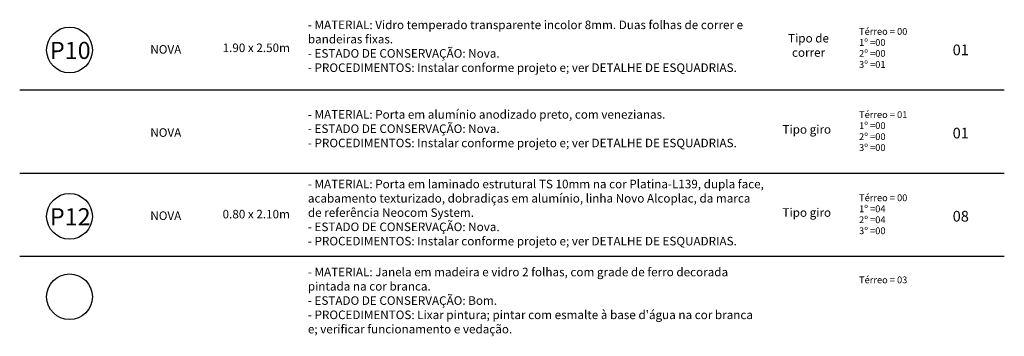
# Model space of a CAD drawing. Header units: inches. Extents: x 340 to 434, y 14 to 254.
# Tile 182 of 182: x 392.9 to 410.13, y 228.3 to 233.84. Entities that reach past the tile are written whole.
import ezdxf

# ---------------------------------------------------------------- set-up
doc = ezdxf.new("R2010")
doc.units = ezdxf.units.IN
doc.header["$MEASUREMENT"] = 0
doc.layers.add('TJ-TEXTO', color=2, linetype='Continuous')
doc.layers.add('TJ-TEXTOESQUADRIA', color=200, linetype='Continuous')
doc.styles.add('ARIAL', font='arial.ttf')
doc.styles.get("Standard").update_dxf_attribs({"font": 'arial.ttf'})

msp = doc.modelspace()

# ---------------------------------------------------------------- linework, layer by layer
at = {"layer": 'TJ-TEXTO', "color": 1}
for p, q in [((392.903, 232.614), (410.132, 232.614)), ((392.903, 231.157), (410.132, 231.157)), ((392.903, 229.701), (410.132, 229.701))]:
    msp.add_line(p, q, dxfattribs=at)
at = {"layer": 'TJ-TEXTOESQUADRIA', "color": 1}
for centre in [(393.775, 233.313), (393.775, 230.4), (393.775, 228.991)]:
    msp.add_circle(centre, 0.4, dxfattribs=at)

# ---------------------------------------------------------------- texts
at = {"layer": 'TJ-TEXTO', "color": 2, "attachment_point": 1, "style": 'ARIAL'}
for s, width, heights, insert, char_height in [('- MATERIAL: Vidro temperado transparente incolor 8mm. Duas folhas de correr e bandeiras fixas.\\P- ESTADO DE CONSERVAÇÃO: Nova.\\P- PROCEDIMENTOS: Instalar conforme projeto e; ver DETALHE DE ESQUADRIAS.', 7.99876, [1.456], (397.946, 233.829), 0.14995), ('Térreo = 00', 1.18033, [0.251], (407.59, 233.698), 0.11908), ('\\pxqc;Tipo de correr', 1.16278, [0.92], (406.125, 233.595), 0.14995), ('1º =00', 1.18033, [0.251], (407.59, 233.505), 0.1191), ('\\pxqc;NOVA', 1.52948, [0.284], (394.695, 233.399), 0.15), ('\\pxqc;1.90 x 2.50m', 1.38093, [0.284], (396.352, 233.427), 0.14995), ('2º =00', 1.18033, [0.251], (407.59, 233.313), 0.1191), ('01', 1.18033, [0.251], (409.228, 233.409), 0.1874), ('3º =01', 1.18033, [0.251], (407.59, 233.12), 0.1191), ('- MATERIAL: Porta em alumínio anodizado preto, com venezianas.\\P- ESTADO DE CONSERVAÇÃO: Nova.\\P- PROCEDIMENTOS: Instalar conforme projeto e; ver DETALHE DE ESQUADRIAS.', 7.99876, [1.456], (397.946, 232.26), 0.14995), ('Térreo = 01', 1.18033, [0.251], (407.59, 232.241), 0.11908), ('\\pxqc;NOVA', 1.52948, [0.284], (394.695, 231.943), 0.15), ('Tipo giro', 1.0205, [0.571], (406.25, 231.998), 0.15), ('1º =00', 1.18033, [0.251], (407.59, 232.049), 0.1191), ('01', 1.18033, [0.251], (409.228, 231.952), 0.1874), ('2º =00', 1.18033, [0.251], (407.59, 231.856), 0.1191), ('3º =00', 1.18033, [0.251], (407.59, 231.664), 0.1191), ('- MATERIAL: Porta em laminado estrutural TS 10mm na cor Platina-L139, dupla face, acabamento texturizado, dobradiças em alumínio, linha Novo Alcoplac, da marca de referência Neocom System.\\P- ESTADO DE CONSERVAÇÃO: Nova.\\P- PROCEDIMENTOS: Instalar conforme projeto e; ver DETALHE DE ESQUADRIAS.', 7.99876, [1.456], (397.946, 231.041), 0.149953), ('Térreo = 00', 1.18033, [0.251], (407.59, 230.785), 0.11908), ('\\pxqc;0.80 x 2.10m', 1.38093, [0.284], (396.352, 230.514), 0.14995), ('Tipo giro', 1.0205, [0.571], (406.25, 230.542), 0.15), ('1º =04', 1.18033, [0.251], (407.59, 230.592), 0.1191), ('\\pxqc;NOVA', 1.52948, [0.284], (394.695, 230.486), 0.15), ('2º =04', 1.18033, [0.251], (407.59, 230.4), 0.1191), ('08', 1.18033, [0.251], (409.228, 230.496), 0.1874), ('3º =00', 1.18033, [0.251], (407.59, 230.207), 0.1191), ("- MATERIAL: Janela em madeira e vidro 2 folhas, com grade de ferro decorada pintada na cor branca.\\P- ESTADO DE CONSERVAÇÃO: Bom.\\P- PROCEDIMENTOS: Lixar pintura; pintar com esmalte à base d'água na cor branca e; verificar funcionamento e vedação.", 7.99876, [1.456], (397.946, 229.5), 0.149953), ('Térreo = 03', 1.18033, [0.251], (407.59, 229.347), 0.11908)]:
    msp.add_mtext_dynamic_manual_height_columns(s, width=width, gutter_width=12.5, heights=heights, dxfattribs=dict(at, insert=insert, char_height=char_height))
at = {"layer": 'TJ-TEXTOESQUADRIA', "color": 202, "char_height": 0.3, "attachment_point": 1}
for s, insert in [('\\pxqc;{\\C256;P10}', (393.665, 233.456)), ('\\pxqc;{\\C256;P12}', (393.665, 230.543))]:
    msp.add_mtext_dynamic_manual_height_columns(s, width=0.24665, gutter_width=12.5, heights=[0], dxfattribs=dict(at, insert=insert))

doc.saveas('drawing.dxf')
